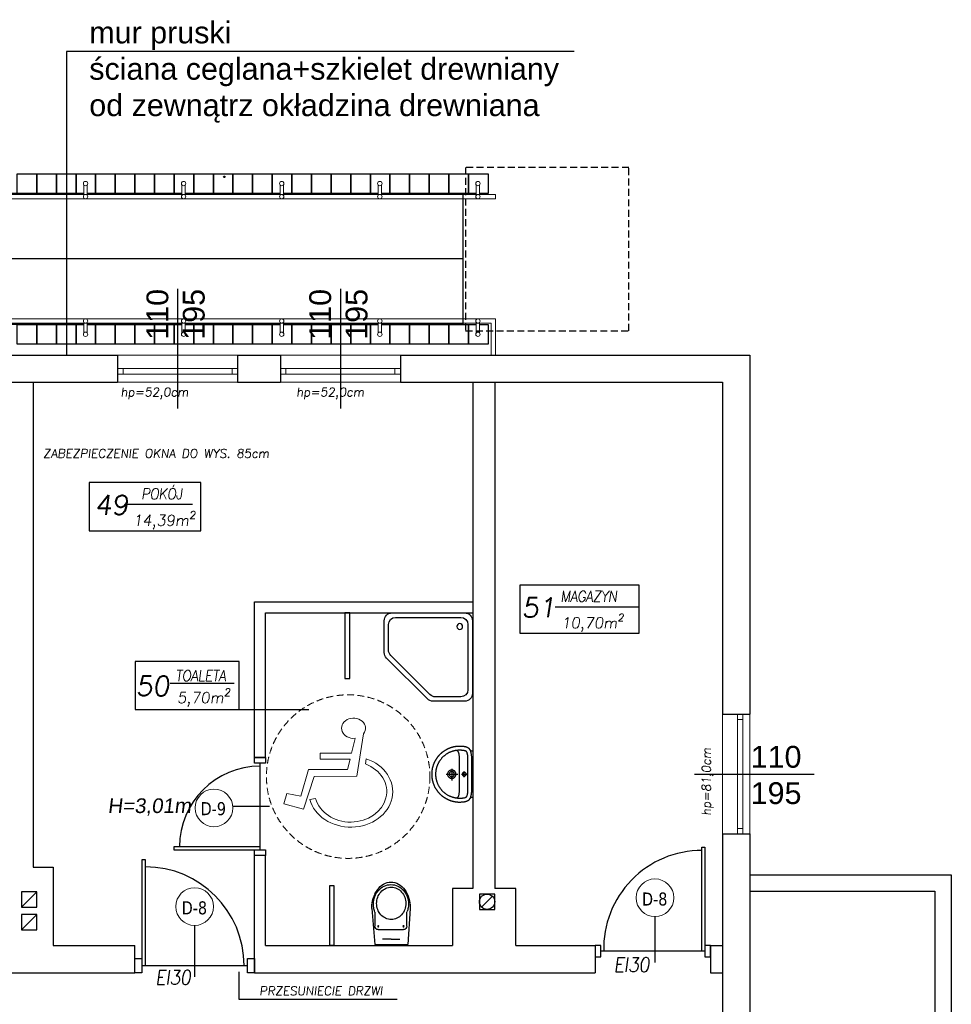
# Model space of a CAD drawing. Header units: millimetres. Extents: x -486876 to 553054, y -140324 to 834178.
# Tile 152 of 155: x -58830 to -50283, y 147856 to 156886. Entities that reach past the tile are written whole.
import ezdxf
from ezdxf.enums import TextEntityAlignment as Align

# ---------------------------------------------------------------- set-up
doc = ezdxf.new("R2010")
doc.units = ezdxf.units.MM
for name, pattern in [('DASH2', [0.75, 0.5, -0.25]), ('XREF$0$DASHED2', [9.525, 6.35, -3.175]), ('XREF$0$HIDDEN', [9.525, 6.35, -3.175])]:
    doc.linetypes.add(name, pattern=pattern)
for name, color, linetype, lineweight in [('_XREF', 252, 'DASH2', 13), ('XREF$0$A_2D Drafting - General_Pen_No__2', 8, 'Continuous', 13), ('XREF$0$A_Interior - Furniture _Pen_No__101', 8, 'Continuous', 13), ('XREF$0$AR-EL-PORĘCZE', 8, 'Continuous', 18), ('XREF$0$okna', 8, 'Continuous', 20), ('XREF$0$ściana nośna', 8, 'Continuous', 30)]:
    doc.layers.add(name, color=color, linetype=linetype, lineweight=lineweight)
for name, color, linetype in [('XREF$0$A-ARM', 8, 'Continuous'), ('XREF$0$A_Interior - Furniture', 8, 'Continuous'), ('XREF$0$DRZWI', 8, 'Continuous'), ('XREF$0$MEBLE_ŁAZIENKOWE_I_KUCHENNE', 8, 'Continuous'), ('XREF$0$OPIS', 8, 'Continuous'), ('XREF$0$Ppoż', 20, 'Continuous'), ('XREF$0$TABELKA', 8, 'Continuous'), ('XREF$0$WIDOK', 8, 'Continuous'), ('XREF$0$WYMIARY', 9, 'Continuous'), ('XREF$0$ŚCIANY', 8, 'Continuous')]:
    doc.layers.add(name, color=color, linetype=linetype)
doc.styles.add('XREF$0$APLUS', font='arial.ttf', dxfattribs={"width": 0.6})
doc.styles.add('XREF$0$ROMANS', font='romans.shx')
doc.styles.add('XREF$0$Standard', font='arial.ttf')
doc.styles.add('XREF$0$Verdana 0.8', font='verdana.ttf', dxfattribs={"width": 0.8})

# ---------------------------------------------------------------- blocks, each defined once
blk = doc.blocks.new('XREF$0$ubi012_r')
for p, q in [((-2.32, 33.16), (0, 0)), ((0.86, 16.83), (0.86, 29.35)), ((30.16, 29.17), (30.16, 16.83)), ((33.07, 33.16), (30.34, 0)), ((27.13, 13.79), (3.9, 13.79)), ((30.34, 0), (0, 0)), ((15.37, 5.06), (7.45, 5.06)), ((15.37, 5.06), (23.29, 5.06))]:
    blk.add_line(p, q)
for centre in [(3.9, 16.83), (27.13, 16.83)]:
    blk.add_circle(centre, 0.506)
for centre, radius, start, end in [((16.19, 42.02), 15.54, 105.94452, 133.25421), ((15.64, 39.74), 15.37, 102.49464, 126.4967), ((15.37, 44.42), 13.01, 74.61479, 105.38521), ((15.46, 40.39), 14.7, 77.63332, 102.36668), ((15.28, 39.74), 15.37, 53.5033, 77.50536), ((14.56, 42.02), 15.54, 46.74579, 74.05548), ((27.53, 33.76), 29.8, 154.37329, 172.01485), ((18.1, 37.5), 18.76, 148.86698, 169.86451), ((20.78, 37.1), 22.27, 133.17767, 154.62576), ((17.37, 37.98), 15.63, 148.86698, 169.86451), ((16.63, 38.41), 17.03, 126.52593, 148.9267), ((16.15, 38.74), 14.19, 126.52593, 148.9267), ((15.32, 39.85), 12.81, 102.49464, 126.4967), ((15.17, 40.39), 12.25, 77.63332, 102.36668), ((15.02, 39.85), 12.81, 53.5033, 77.50536), ((14.19, 38.74), 14.19, 31.0733, 53.47407), ((14.28, 38.41), 17.03, 31.0733, 53.47407), ((9.97, 37.1), 22.27, 25.37424, 46.82233), ((12.97, 37.98), 15.63, 10.13549, 31.13302), ((12.82, 37.5), 18.76, 10.13549, 31.13302), ((3.22, 33.76), 29.8, 7.98515, 25.62671), ((30.81, 33.16), 33.13, 171.78452, 180.10773), ((18.81, 37.34), 19.49, 169.76703, 190.23297), ((17.96, 37.85), 16.24, 169.76703, 190.23297), ((12.37, 37.85), 16.24, 0, 10.23297), ((12.37, 37.85), 16.24, 349.76703, 0.00002), ((12.1, 37.34), 19.49, 0, 10.23297), ((12.1, 37.34), 19.49, 349.76703, 0.00002), ((-0.06, 33.16), 33.13, 0, 8.21548), ((15.63, 36.6), 16.22, 189.63639, 202.72046), ((-1.67, 29.35), 2.53, 0, 22.72046), ((17.37, 37.72), 15.63, 190.13549, 211.13302), ((16.15, 36.96), 14.19, 211.0733, 233.47407), ((14.19, 36.96), 14.19, 306.52593, 328.9267), ((12.97, 37.72), 15.63, 328.86698, 349.86451), ((32.69, 29.17), 2.53, 163.15853, 180), ((-13.89, 43.27), 46.14, 343.15853, 348.2524), ((15.32, 35.85), 12.81, 233.5033, 257.50536), ((15.17, 35.31), 12.25, 257.63332, 282.36668), ((15.02, 35.85), 12.81, 282.49464, 306.4967), ((3.9, 16.83), 3.03, 180, 270), ((27.13, 16.83), 3.03, 270, 0)]:
    blk.add_arc(centre, radius, start, end)
blk = doc.blocks.new('XREF$0$KKP-KOLO2-B02X0201')
at = {"layer": 'XREF$0$A-ARM'}
for points in [[(-21.09, 0), (-21.12, -0.55), (-21.2, -1), (-21.34, -1.39), (-21.54, -1.76), (-21.81, -2.13), (-22.13, -2.54)], [(21.09, 0), (0, 0), (-21.09, 0)], [(22.13, -2.54), (21.81, -2.13), (21.54, -1.76), (21.34, -1.39), (21.2, -1), (21.12, -0.55), (21.09, 0)], [(25.29, -12.17), (25.29, -12.54), (25.28, -12.9), (25.27, -13.27), (25.25, -13.64), (25.22, -14), (25.19, -14.37), (25.16, -14.73), (25.12, -15.09), (25.08, -15.45), (25.03, -15.81), (24.97, -16.16), (24.91, -16.52), (24.85, -16.87), (24.78, -17.22), (24.71, -17.57), (24.63, -17.92), (24.55, -18.26), (24.46, -18.61), (24.37, -18.95), (24.27, -19.29), (24.17, -19.63), (24.06, -19.96), (23.95, -20.3), (23.83, -20.63), (23.71, -20.96), (23.59, -21.29), (23.46, -21.61), (23.33, -21.94), (23.19, -22.26), (23.05, -22.58), (22.9, -22.89), (22.75, -23.21), (22.6, -23.52), (22.44, -23.83), (22.27, -24.14), (22.11, -24.44), (21.94, -24.74), (21.76, -25.04), (21.58, -25.34), (21.4, -25.63), (21.21, -25.92), (21.02, -26.21), (20.83, -26.5), (20.63, -26.78), (20.43, -27.06), (20.22, -27.34), (20.01, -27.62), (19.8, -27.89), (19.58, -28.16), (19.36, -28.42), (19.14, -28.68), (18.91, -28.94), (18.68, -29.2), (18.45, -29.45), (18.21, -29.7), (17.97, -29.95), (17.73, -30.2), (17.48, -30.44), (17.23, -30.67), (16.98, -30.91), (16.72, -31.14), (16.46, -31.36), (16.2, -31.59), (15.93, -31.81), (15.66, -32.02), (15.39, -32.24), (15.12, -32.45), (14.84, -32.65), (14.56, -32.85), (14.28, -33.05), (13.99, -33.25), (13.7, -33.44), (13.41, -33.62), (13.12, -33.81), (12.82, -33.98), (12.52, -34.16), (12.22, -34.33), (11.91, -34.5), (11.61, -34.66), (11.3, -34.82), (10.98, -34.97), (10.67, -35.12), (10.35, -35.27), (10.03, -35.41), (9.71, -35.55), (9.39, -35.68), (9.06, -35.81), (8.74, -35.94), (8.41, -36.06), (8.07, -36.17), (7.74, -36.28), (7.4, -36.39), (7.06, -36.49), (6.72, -36.59), (6.38, -36.68), (6.04, -36.77), (5.69, -36.85), (5.35, -36.93), (5, -37), (4.65, -37.07), (4.29, -37.14), (3.94, -37.2), (3.58, -37.25), (3.23, -37.3), (2.87, -37.34), (2.51, -37.38), (2.14, -37.42), (1.78, -37.45), (1.42, -37.47), (1.05, -37.49), (0.68, -37.5), (0.31, -37.51), (-0.06, -37.51), (-0.06, -37.51), (-0.43, -37.51), (-0.8, -37.5), (-1.16, -37.49), (-1.53, -37.47), (-1.89, -37.45), (-2.26, -37.42), (-2.62, -37.38), (-2.98, -37.34), (-3.34, -37.3), (-3.7, -37.25), (-4.05, -37.2), (-4.41, -37.14), (-4.76, -37.07), (-5.11, -37), (-5.46, -36.93), (-5.81, -36.85), (-6.15, -36.77), (-6.5, -36.68), (-6.84, -36.59), (-7.18, -36.49), (-7.52, -36.39), (-7.85, -36.28), (-8.19, -36.17), (-8.52, -36.06), (-8.85, -35.94), (-9.18, -35.81), (-9.5, -35.68), (-9.83, -35.55), (-10.15, -35.41), (-10.47, -35.27), (-10.78, -35.12), (-11.1, -34.97), (-11.41, -34.82), (-11.72, -34.66), (-12.03, -34.5), (-12.33, -34.33), (-12.63, -34.16), (-12.93, -33.98), (-13.23, -33.81), (-13.52, -33.62), (-13.81, -33.44), (-14.1, -33.25), (-14.39, -33.05), (-14.67, -32.85), (-14.95, -32.65), (-15.23, -32.45), (-15.51, -32.24), (-15.78, -32.02), (-16.05, -31.81), (-16.31, -31.59), (-16.58, -31.36), (-16.84, -31.14), (-17.09, -30.91), (-17.35, -30.67), (-17.6, -30.44), (-17.84, -30.2), (-18.09, -29.95), (-18.33, -29.7), (-18.56, -29.45), (-18.8, -29.2), (-19.03, -28.94), (-19.25, -28.68), (-19.48, -28.42), (-19.7, -28.16), (-19.91, -27.89), (-20.13, -27.62), (-20.34, -27.34), (-20.54, -27.06), (-20.74, -26.78), (-20.94, -26.5), (-21.14, -26.21), (-21.33, -25.92), (-21.51, -25.63), (-21.7, -25.34), (-21.88, -25.04), (-22.05, -24.74), (-22.22, -24.44), (-22.39, -24.14), (-22.55, -23.83), (-22.71, -23.52), (-22.86, -23.21), (-23.01, -22.89), (-23.16, -22.58), (-23.3, -22.26), (-23.44, -21.94), (-23.57, -21.61), (-23.7, -21.29), (-23.83, -20.96), (-23.95, -20.63), (-24.06, -20.3), (-24.17, -19.96), (-24.28, -19.63), (-24.38, -19.29), (-24.48, -18.95), (-24.57, -18.61), (-24.66, -18.26), (-24.74, -17.92), (-24.82, -17.57), (-24.9, -17.22), (-24.96, -16.87), (-25.03, -16.52), (-25.09, -16.16), (-25.14, -15.81), (-25.19, -15.45), (-25.23, -15.09), (-25.27, -14.73), (-25.31, -14.37), (-25.34, -14), (-25.36, -13.64), (-25.38, -13.27), (-25.39, -12.9), (-25.4, -12.54), (-25.4, -12.17), (-25.4, -12.17), (-25.4, -11.8), (-25.38, -11.35), (-25.36, -10.84), (-25.33, -10.31), (-25.3, -9.77), (-25.27, -9.28), (-25.23, -8.85), (-25.19, -8.52), (-25.13, -8.07), (-25.06, -7.64), (-24.99, -7.22), (-24.91, -6.82), (-24.82, -6.44), (-24.73, -6.07), (-24.62, -5.72), (-24.51, -5.38), (-24.38, -5.06), (-24.24, -4.76), (-24.09, -4.47), (-23.93, -4.19), (-23.75, -3.93), (-23.55, -3.68), (-23.34, -3.44), (-23.11, -3.22), (-22.87, -3.01), (-22.6, -2.81), (-22.31, -2.63), (-22, -2.45), (-21.67, -2.29), (-21.32, -2.14), (-20.94, -1.99), (-20.54, -1.86), (-20.11, -1.74), (-19.66, -1.63), (-19.17, -1.53), (-19.17, -1.53), (-18.8, -1.45), (-18.41, -1.38), (-18.01, -1.32), (-17.59, -1.25), (-17.17, -1.2), (-16.73, -1.15), (-16.28, -1.1), (-15.82, -1.06), (-15.35, -1.04), (-14.87, -1.02), (-14.38, -1.01), (-0.06, -1.01), (14.27, -1.01), (14.76, -1.02), (15.23, -1.04), (15.7, -1.06), (16.16, -1.1), (16.61, -1.15), (17.05, -1.2), (17.48, -1.25), (17.9, -1.32), (18.3, -1.38), (18.69, -1.45), (19.06, -1.53), (19.54, -1.63), (20, -1.74), (20.43, -1.86), (20.83, -1.99), (21.21, -2.14), (21.56, -2.29), (21.89, -2.45), (22.2, -2.63), (22.48, -2.81), (22.75, -3.01), (23, -3.22), (23.23, -3.44), (23.44, -3.68), (23.63, -3.93), (23.81, -4.19), (23.98, -4.47), (24.13, -4.76), (24.27, -5.06), (24.39, -5.38), (24.51, -5.72), (24.61, -6.07), (24.71, -6.44), (24.79, -6.82), (24.88, -7.22), (24.95, -7.64), (25.02, -8.07), (25.08, -8.52), (25.12, -8.85), (25.15, -9.28), (25.19, -9.77), (25.22, -10.31), (25.24, -10.84), (25.27, -11.35), (25.28, -11.8), (25.29, -12.17)], [(-0.05, -33.94), (-0.61, -33.93), (-1.16, -33.92), (-1.72, -33.89), (-2.28, -33.85), (-2.7, -33.79), (-3.12, -33.73), (-3.53, -33.66), (-3.94, -33.59), (-4.34, -33.51), (-4.74, -33.42), (-5.14, -33.33), (-5.53, -33.23), (-5.93, -33.13), (-6.33, -33.02), (-6.73, -32.9), (-7.13, -32.77), (-7.53, -32.64), (-7.96, -32.47), (-8.38, -32.29), (-8.79, -32.11), (-9.2, -31.92), (-9.61, -31.73), (-10.02, -31.53), (-10.42, -31.33), (-10.8, -31.11), (-11.16, -30.89), (-11.52, -30.66), (-11.87, -30.43), (-12.22, -30.2), (-12.56, -29.97), (-12.89, -29.72), (-13.22, -29.48), (-13.55, -29.23), (-13.87, -28.97), (-14.19, -28.7), (-14.51, -28.43), (-14.82, -28.15), (-15.14, -27.86), (-15.45, -27.56), (-15.76, -27.24), (-16.06, -26.91), (-16.35, -26.58), (-16.63, -26.25), (-16.91, -25.92), (-17.17, -25.58), (-17.44, -25.24), (-17.7, -24.9), (-17.95, -24.55), (-18.2, -24.19), (-18.45, -23.82), (-18.69, -23.45), (-19.7, -21.59), (-19.87, -21.21), (-20.04, -20.83), (-20.19, -20.44), (-20.34, -20.06), (-20.49, -19.67), (-20.62, -19.28), (-20.75, -18.9), (-20.88, -18.51), (-20.99, -18.12), (-21.1, -17.73), (-21.2, -17.34), (-21.3, -16.94), (-21.38, -16.55), (-21.46, -16.15), (-21.54, -15.75), (-21.6, -15.36), (-21.66, -14.95), (-21.71, -14.55), (-21.75, -14.15), (-21.78, -13.74), (-21.81, -13.33), (-21.83, -12.92), (-21.84, -12.51), (-21.84, -12.09), (-21.84, -11.68), (-21.82, -11.26), (-21.81, -10.84), (-21.78, -10.42), (-21.76, -10), (-21.73, -9.57), (-21.69, -9.16), (-21.64, -8.74), (-21.58, -8.32), (-21.51, -7.91), (-21.43, -7.49), (-21.32, -7.09), (-21.2, -6.68), (-21.06, -6.4), (-20.88, -6.14), (-20.65, -5.9), (-20.38, -5.69), (-20.07, -5.5), (-19.73, -5.34), (-19.37, -5.2), (-18.99, -5.07), (-18.59, -4.96), (-18.17, -4.87), (-17.75, -4.8), (-17.33, -4.73), (-16.9, -4.68), (-16.49, -4.64), (-16.08, -4.61), (-15.69, -4.59), (-15.32, -4.58), (-14.98, -4.57), (-14.66, -4.56), (-14.38, -4.56), (-0.05, -4.56), (14.27, -4.56), (14.55, -4.56), (14.87, -4.57), (15.21, -4.58), (15.58, -4.59), (15.97, -4.61), (16.38, -4.64), (16.8, -4.68), (17.22, -4.73), (17.64, -4.8), (18.07, -4.87), (18.48, -4.96), (18.88, -5.07), (19.26, -5.2), (19.63, -5.34), (19.96, -5.5), (20.27, -5.69), (20.54, -5.9), (20.77, -6.14), (20.96, -6.4), (21.09, -6.68), (21.22, -7.09), (21.32, -7.49), (21.41, -7.91), (21.48, -8.32), (21.54, -8.74), (21.58, -9.16), (21.62, -9.57), (21.65, -10), (21.68, -10.42), (21.7, -10.84), (21.72, -11.26), (21.73, -11.68), (21.74, -12.09), (21.73, -12.51), (21.72, -12.92), (21.7, -13.33), (21.68, -13.74), (21.64, -14.15), (21.6, -14.55), (21.55, -14.95), (21.49, -15.36), (21.43, -15.75), (21.36, -16.15), (21.28, -16.55), (21.19, -16.94), (21.1, -17.34), (20.99, -17.73), (20.89, -18.12), (20.77, -18.51), (20.65, -18.9), (20.52, -19.28), (20.38, -19.67), (20.24, -20.06), (20.09, -20.44), (19.93, -20.83), (19.76, -21.21), (19.59, -21.59), (19.59, -21.59), (18.58, -23.45), (18.34, -23.82), (18.09, -24.19), (17.84, -24.55), (17.59, -24.9), (17.33, -25.24), (17.07, -25.58), (16.8, -25.92), (16.52, -26.25), (16.24, -26.58), (15.95, -26.91), (15.65, -27.24), (15.35, -27.56), (15.03, -27.86), (14.72, -28.15), (14.4, -28.43), (14.08, -28.7), (13.76, -28.97), (13.44, -29.23), (13.11, -29.48), (12.78, -29.72), (12.45, -29.97), (12.11, -30.2), (11.76, -30.43), (11.41, -30.66), (11.06, -30.89), (10.69, -31.11), (10.32, -31.33), (9.91, -31.53), (9.5, -31.73), (9.09, -31.92), (8.68, -32.11), (8.27, -32.29), (7.85, -32.47), (7.43, -32.64), (7.43, -32.64), (7.02, -32.77), (6.62, -32.9), (6.22, -33.02), (5.82, -33.13), (5.43, -33.23), (5.03, -33.33), (4.63, -33.42), (4.23, -33.51), (3.83, -33.59), (3.42, -33.66), (3.01, -33.73), (2.6, -33.79), (2.17, -33.85), (1.61, -33.89), (1.06, -33.92), (0.5, -33.93), (-0.05, -33.94)], [(-2.61, -7.95), (2.52, -7.95)], [(-0.04, -6.08), (0.43, -6.14), (0.85, -6.32), (1.21, -6.6), (1.49, -6.96), (1.67, -7.38), (1.73, -7.86), (1.67, -8.33), (1.49, -8.75), (1.21, -9.11), (0.85, -9.39), (0.43, -9.57), (-0.04, -9.63), (-0.51, -9.57), (-0.94, -9.39), (-1.3, -9.11), (-1.58, -8.75), (-1.75, -8.33), (-1.82, -7.86), (-1.75, -7.38), (-1.58, -6.96), (-1.3, -6.6), (-0.94, -6.32), (-0.51, -6.14), (-0.04, -6.08)], [(-0.05, -10.45), (-0.05, -5.48)], [(-21.62, -15.21), (-21.58, -14.99), (-21.53, -14.78), (-21.48, -14.58), (-21.41, -14.39), (-21.33, -14.21), (-21.24, -14.04), (-21.14, -13.87), (-21.02, -13.72), (-20.88, -13.57), (-20.72, -13.43), (-20.55, -13.3), (-20.35, -13.18), (-20.14, -13.06), (-19.9, -12.95), (-19.63, -12.85), (-19.34, -12.76), (-19.02, -12.67), (-18.67, -12.6), (-18.29, -12.53), (-17.88, -12.46), (-17.43, -12.4), (-16.96, -12.35), (-16.44, -12.31), (-15.89, -12.27), (-15.3, -12.24), (-14.67, -12.21), (-14, -12.19), (-13.28, -12.18), (-12.52, -12.17), (-11.72, -12.17)], [(-11.72, -12.17), (-0.06, -12.17), (11.6, -12.17)], [(-0.06, -15.43), (0.33, -15.45), (0.71, -15.51), (1.07, -15.6), (1.42, -15.73), (1.75, -15.89), (2.06, -16.08), (2.36, -16.3), (2.63, -16.55), (2.87, -16.82), (3.09, -17.11), (3.28, -17.43), (3.44, -17.76), (3.57, -18.11), (3.66, -18.47), (3.72, -18.85), (3.74, -19.24), (3.72, -19.62), (3.66, -20), (3.57, -20.36), (3.44, -20.71), (3.28, -21.05), (3.09, -21.36), (2.87, -21.65), (2.63, -21.92), (2.36, -22.17), (2.06, -22.39), (1.75, -22.58), (1.42, -22.74), (1.07, -22.87), (0.71, -22.96), (0.33, -23.02), (-0.06, -23.04), (-0.45, -23.02), (-0.82, -22.96), (-1.19, -22.87), (-1.54, -22.74), (-1.87, -22.58), (-2.18, -22.39), (-2.48, -22.17), (-2.75, -21.92), (-2.99, -21.65), (-3.21, -21.36), (-3.4, -21.05), (-3.56, -20.71), (-3.69, -20.36), (-3.78, -20), (-3.84, -19.62), (-3.86, -19.24), (-3.84, -18.85), (-3.78, -18.47), (-3.69, -18.11), (-3.56, -17.76), (-3.4, -17.43), (-3.21, -17.11), (-2.99, -16.82), (-2.75, -16.55), (-2.48, -16.3), (-2.18, -16.08), (-1.87, -15.89), (-1.54, -15.73), (-1.19, -15.6), (-0.82, -15.51), (-0.45, -15.45), (-0.06, -15.43)], [(-0.06, -16.9), (0.36, -16.94), (0.75, -17.05), (1.12, -17.22), (1.44, -17.45), (1.72, -17.73), (1.95, -18.06), (2.13, -18.42), (2.23, -18.82), (2.27, -19.24), (2.23, -19.65), (2.13, -20.05), (1.95, -20.41), (1.72, -20.74), (1.44, -21.02), (1.12, -21.25), (0.75, -21.42), (0.36, -21.53), (-0.06, -21.57), (-0.48, -21.53), (-0.87, -21.42), (-1.23, -21.25), (-1.56, -21.02), (-1.84, -20.74), (-2.07, -20.41), (-2.24, -20.05), (-2.35, -19.65), (-2.39, -19.24), (-2.35, -18.82), (-2.24, -18.42), (-2.07, -18.06), (-1.84, -17.73), (-1.56, -17.45), (-1.23, -17.22), (-0.87, -17.05), (-0.48, -16.94), (-0.06, -16.9)], [(-0.06, -24.21), (-0.06, -13.57)], [(11.6, -12.17), (12.41, -12.17), (13.17, -12.18), (13.88, -12.19), (14.55, -12.21), (15.18, -12.24), (15.78, -12.27), (16.33, -12.31), (16.84, -12.35), (17.32, -12.4), (17.77, -12.46), (18.18, -12.53), (18.56, -12.6), (18.9, -12.67), (19.22, -12.76), (19.52, -12.85), (19.78, -12.95), (20.02, -13.06), (20.24, -13.18), (20.44, -13.3), (20.61, -13.43), (20.76, -13.57), (20.9, -13.72), (21.02, -13.87), (21.13, -14.04), (21.22, -14.21), (21.3, -14.39), (21.36, -14.58), (21.42, -14.78), (21.47, -14.99), (21.51, -15.21)], [(4.89, -19.26), (-5.94, -19.26)]]:
    blk.add_lwpolyline(points, dxfattribs=at)
blk = doc.blocks.new('XREF$0$natrysk_03')
for p, q in [((0, 0), (0, -65.93)), ((73.06, 7.13), (7.13, 7.13)), ((69.87, 3.06), (10.53, 3.06)), ((80.19, -28.83), (80.19, 0)), ((4.11, -3.35), (4.11, -62.7)), ((41, -70.97), (78.1, -33.87)), ((7.13, -73.06), (35.96, -73.06))]:
    blk.add_line(p, q)
blk.add_lwpolyline([(10.53, -69.11), (33.61, -69.11, 0.198912), (38.65, -67.02), (74.2, -31.48, 0.198912), (76.28, -26.44), (76.28, -3.35)], format="xyb")
blk.add_circle((11.57, -5.27), 2.64)
for centre, radius, start, end in [((7.13, 0), 7.13, 90, 180), ((10.53, -3.35), 6.42, 90, 180), ((69.87, -3.35), 6.42, 0, 90), ((73.06, 0), 7.13, 0, 90), ((73.06, -28.83), 7.13, 315, 0), ((7.13, -65.93), 7.13, 180, 270), ((10.53, -62.7), 6.42, 180, 270), ((35.96, -65.93), 7.13, 270, 315)]:
    blk.add_arc(centre, radius, start, end)
blk = doc.blocks.new('XREF$0$Sign Handicap 12')
at = {"layer": 'XREF$0$A_Interior - Furniture _Pen_No__101'}
for p, q in [((-170.2, 489.2), (-108.5, 100.1)), ((-60.2, 311.3), (-92.8, 446.1)), ((228.3, 310.3), (-60.2, 311.3)), ((228, 257), (228.3, 310.3)), ((-194.9, 260.6), (-187.3, 212.9)), ((-24.3, 162.7), (-47.3, 257.9)), ((-47.3, 257.9), (228, 257)), ((-108.5, 100.1), (283.2, 98.7)), ((334.8, 161.5), (-24.3, 162.7)), ((283.2, 98.7), (379.7, -200.5)), ((406, -83), (334.8, 161.5)), ((534.2, -59.4), (406, -83)), ((561.7, -153.9), (534.2, -59.4)), ((322.3, -113.6), (268.7, -103.4)), ((379.7, -200.5), (561.7, -153.9))]:
    blk.add_line(p, q, dxfattribs=at)
for centre, major_axis, start_param, end_param in [((-78.4, 540.4), (110, 0), 4.583801, 10.008202), ((-53.2, -41.7), (385.1, 0), 1.947533, 6.059917), ((-53.2, -41.7), (330.1, 0), 1.989195, 6.059917)]:
    blk.add_ellipse(centre, major_axis=major_axis, ratio=0.844132, start_param=start_param, end_param=end_param, dxfattribs=at)
blk = doc.blocks.new('XREF')
blk.add_line((5357.53, 17944.69), (5357.53, 17947.34))
at = {"layer": 'XREF$0$A_2D Drafting - General_Pen_No__2', "linetype": 'XREF$0$DASHED2'}
blk.add_circle((5438.23, 17935.05), 75, dxfattribs=at)
at = {"layer": 'XREF$0$AR-EL-PORĘCZE', "lineweight": -2}
for p, q in [((5195.76, 18468.18), (5195.76, 18477.67)), ((5198.76, 18468.18), (5198.76, 18477.67)), ((5285.76, 18468.18), (5285.76, 18477.67)), ((5288.76, 18468.18), (5288.76, 18477.67)), ((5375.76, 18468.18), (5375.76, 18477.67)), ((5378.76, 18468.18), (5378.76, 18477.67)), ((5465.76, 18468.18), (5465.76, 18477.67)), ((5468.76, 18468.18), (5468.76, 18477.67)), ((5555.76, 18468.18), (5555.76, 18477.67)), ((5558.76, 18468.18), (5558.76, 18477.67)), ((5573.26, 18468.85), (3944.33, 18468.85)), ((5573.26, 18468.85), (5573.26, 18464.85)), ((5573.26, 18464.85), (3941.33, 18464.85)), ((5573.26, 18354.85), (3917.54, 18354.85)), ((5569.26, 18350.85), (3921.54, 18350.85)), ((5195.76, 18351.53), (5195.76, 18342.04)), ((5198.76, 18351.53), (5198.76, 18342.04)), ((5285.76, 18351.53), (5285.76, 18342.04)), ((5288.76, 18351.53), (5288.76, 18342.04)), ((5375.76, 18351.53), (5375.76, 18342.04)), ((5378.76, 18351.53), (5378.76, 18342.04)), ((5465.76, 18351.53), (5465.76, 18342.04)), ((5468.76, 18351.53), (5468.76, 18342.04)), ((5555.76, 18351.53), (5555.76, 18342.04)), ((5558.76, 18351.53), (5558.76, 18342.04)), ((5569.26, 18350.85), (5569.26, 18321.72)), ((5573.26, 18354.85), (5573.26, 18321.72))]:
    blk.add_line(p, q, dxfattribs=at)
for centre in [(5197.26, 18478.99), (5287.26, 18478.99), (5377.26, 18478.99), (5467.26, 18478.99), (5557.26, 18478.99), (5197.26, 18466.85), (5287.26, 18466.85), (5377.26, 18466.85), (5467.26, 18466.85), (5557.26, 18466.85), (5197.26, 18352.85), (5287.26, 18352.85), (5377.26, 18352.85), (5467.26, 18352.85), (5557.26, 18352.85), (5197.26, 18340.72), (5287.26, 18340.72), (5377.26, 18340.72), (5467.26, 18340.72), (5557.26, 18340.72)]:
    blk.add_circle(centre, 2, dxfattribs=at)
at = {"layer": 'XREF$0$DRZWI'}
for p, q in [((5357.53, 17870.57), (5357.53, 17947.34)), ((5672.7, 17774.9), (5670.05, 17774.9)), ((5762.81, 17774.9), (5672.7, 17774.9)), ((5252.15, 17761.66), (5345.98, 17761.66)), ((5342.74, 17761.66), (5345.98, 17761.66))]:
    blk.add_line(p, q, dxfattribs=at)
at = {"layer": 'XREF$0$DRZWI', "ltscale": 0.8}
for p, q in [((5365.96, 17907.63), (5332.36, 17907.63)), ((5719.75, 17764.55), (5719.75, 17806.67)), ((5297.45, 17751.35), (5297.45, 17798.58))]:
    blk.add_line(p, q, dxfattribs=at)
for points in [[(5352.23, 17947.34), (5352.23, 17952.63), (5362.23, 17952.63), (5362.23, 17947.34)], [(5670.05, 17780.19), (5664.75, 17780.19), (5664.75, 17769.6), (5670.05, 17769.6)], [(5345.76, 17768.13), (5352.23, 17768.13), (5352.23, 17755.19), (5345.76, 17755.19)]]:
    blk.add_lwpolyline(points, close=True, dxfattribs=at)
at = {"layer": 'XREF$0$DRZWI'}
for points in [[(5357.53, 17867.92), (5357.53, 17870.57), (5278.15, 17870.57), (5278.15, 17867.92), (5352.23, 17867.92), (5362.23, 17867.92), (5362.23, 17862.63), (5352.23, 17862.63), (5352.23, 17867.92)], [(5765.46, 17774.9), (5762.81, 17774.9), (5762.81, 17870.27), (5765.46, 17870.27), (5765.46, 17780.19), (5765.46, 17769.6), (5770.75, 17769.6), (5770.75, 17780.19), (5765.46, 17780.19)], [(5248.92, 17761.66), (5252.15, 17761.66), (5252.15, 17858.67), (5248.92, 17858.67), (5248.92, 17768.13), (5248.92, 17755.19), (5242.45, 17755.19), (5242.45, 17768.13), (5248.92, 17768.13)]]:
    blk.add_lwpolyline(points, dxfattribs=at)
for centre, radius, start, end in [((5357.53, 17870.57), 74.12, 90, 180), ((5762.43, 17777.5), 89.77, 89.75413, 181.66314), ((5252.15, 17761.66), 90.59, 0, 90)]:
    blk.add_arc(centre, radius, start, end, dxfattribs=at)
at = {"layer": 'XREF$0$okna'}
for p, q in [((5336.75, 18321.72), (5226.75, 18321.72)), ((5486.11, 18321.72), (5376.11, 18321.72)), ((5226.75, 18309.22), (5331.75, 18309.22)), ((5376.11, 18309.22), (5481.11, 18309.22)), ((5331.75, 18304.22), (5226.75, 18304.22)), ((5226.75, 18296.72), (5336.75, 18296.72)), ((5481.11, 18304.22), (5376.11, 18304.22)), ((5376.11, 18296.72), (5486.11, 18296.72)), ((5781.69, 17882.41), (5781.69, 17992.41)), ((5800.28, 17887.41), (5800.28, 17989.91)), ((5806.69, 17882.41), (5806.69, 17992.41)), ((5795.28, 17887.41), (5795.28, 17987.41))]:
    blk.add_line(p, q, dxfattribs=at)
for points in [[(5226.75, 18309.22), (5231.75, 18309.22), (5231.75, 18304.22), (5226.75, 18304.22)], [(5331.75, 18309.22), (5336.75, 18309.22), (5336.75, 18304.22), (5331.75, 18304.22)], [(5376.11, 18309.22), (5381.11, 18309.22), (5381.11, 18304.22), (5376.11, 18304.22)], [(5481.11, 18309.22), (5486.11, 18309.22), (5486.11, 18304.22), (5481.11, 18304.22)], [(5800.28, 17987.41), (5795.28, 17987.41), (5795.28, 17992.41), (5800.28, 17992.41)], [(5800.28, 17882.41), (5795.28, 17882.41), (5795.28, 17887.41), (5800.28, 17887.41)]]:
    blk.add_lwpolyline(points, close=True, dxfattribs=at)
for centre in [(5315.12, 17906.33), (5719.69, 17823.95), (5297.38, 17815.86)]:
    blk.add_circle(centre, 17.28, dxfattribs=at)
at = {"layer": 'XREF$0$OPIS'}
for p, q in [((5281.75, 18382.43), (5281.75, 18272.54)), ((5431.11, 18382.43), (5431.11, 18272.54)), ((5235.1, 18184.77), (5295.36, 18184.77)), ((5627.99, 18090.77), (5705.23, 18090.77)), ((5274.88, 18020.73), (5333.76, 18020.73)), ((5755.98, 17937.41), (5865.87, 17937.41))]:
    blk.add_line(p, q, dxfattribs=at)
for points in [[(5303.12, 18204.69), (5200.51, 18204.69), (5200.51, 18160.53), (5303.12, 18160.53)], [(5705.23, 18110.69), (5595.77, 18110.69), (5595.77, 18066.53), (5705.23, 18066.53)], [(5338.19, 18040.64), (5242.66, 18040.64), (5242.66, 17996.48), (5338.19, 17996.48)]]:
    blk.add_lwpolyline(points, close=True, dxfattribs=at)
blk.add_circle((5324.59, 18485.13), 0.758, dxfattribs=at)
at = {"layer": 'XREF$0$WIDOK'}
for p, q in [((5195.76, 18469.86), (5108.76, 18469.86)), ((5285.76, 18469.86), (5198.76, 18469.86)), ((5375.76, 18469.86), (5288.76, 18469.86)), ((5465.76, 18469.86), (5378.76, 18469.86)), ((5543.26, 18469.86), (5468.76, 18469.86)), ((5543.26, 18469.86), (5543.26, 18349.72)), ((5195.76, 18349.72), (5108.76, 18349.72)), ((5285.76, 18349.72), (5198.76, 18349.72)), ((5375.76, 18349.72), (5288.76, 18349.72)), ((5465.76, 18349.72), (5378.76, 18349.72)), ((5543.26, 18349.72), (5468.76, 18349.72)), ((5806.69, 17844.89), (5991.53, 17844.89)), ((5991.53, 17844.89), (5991.53, 17421.76)), ((5806.69, 17829.89), (5976.53, 17829.89)), ((5976.53, 17829.89), (5976.53, 17573.49))]:
    blk.add_line(p, q, dxfattribs=at)
at = {"layer": 'XREF$0$WIDOK', "color": 8}
blk.add_line((5543.26, 18409.8), (3946.56, 18409.8), dxfattribs=at)
at = {"layer": 'XREF$0$WIDOK'}
for points in [[(5152.56, 18469.86), (5134.56, 18469.86), (5134.56, 18487.86), (5152.56, 18487.86)], [(5170.56, 18469.86), (5152.56, 18469.86), (5152.56, 18487.86), (5170.56, 18487.86)], [(5188.56, 18469.86), (5170.56, 18469.86), (5170.56, 18487.86), (5188.56, 18487.86)], [(5224.56, 18469.86), (5206.56, 18469.86), (5206.56, 18487.86), (5224.56, 18487.86)], [(5242.56, 18469.86), (5224.56, 18469.86), (5224.56, 18487.86), (5242.56, 18487.86)], [(5260.56, 18469.86), (5242.56, 18469.86), (5242.56, 18487.86), (5260.56, 18487.86)], [(5278.56, 18469.86), (5260.56, 18469.86), (5260.56, 18487.86), (5278.56, 18487.86)], [(5314.56, 18469.86), (5296.56, 18469.86), (5296.56, 18487.86), (5314.56, 18487.86)], [(5332.56, 18469.86), (5314.56, 18469.86), (5314.56, 18487.86), (5332.56, 18487.86)], [(5350.56, 18469.86), (5332.56, 18469.86), (5332.56, 18487.86), (5350.56, 18487.86)], [(5368.56, 18469.86), (5350.56, 18469.86), (5350.56, 18487.86), (5368.56, 18487.86)], [(5404.56, 18469.86), (5386.56, 18469.86), (5386.56, 18487.86), (5404.56, 18487.86)], [(5422.56, 18469.86), (5404.56, 18469.86), (5404.56, 18487.86), (5422.56, 18487.86)], [(5440.56, 18469.86), (5422.56, 18469.86), (5422.56, 18487.86), (5440.56, 18487.86)], [(5458.56, 18469.86), (5440.56, 18469.86), (5440.56, 18487.86), (5458.56, 18487.86)], [(5494.56, 18469.86), (5476.56, 18469.86), (5476.56, 18487.86), (5494.56, 18487.86)], [(5512.56, 18469.86), (5494.56, 18469.86), (5494.56, 18487.86), (5512.56, 18487.86)], [(5530.56, 18469.86), (5512.56, 18469.86), (5512.56, 18487.86), (5530.56, 18487.86)], [(5548.56, 18469.86), (5530.56, 18469.86), (5530.56, 18487.86), (5548.56, 18487.86)], [(5152.56, 18331.72), (5134.56, 18331.72), (5134.56, 18349.72), (5152.56, 18349.72)], [(5170.56, 18331.72), (5152.56, 18331.72), (5152.56, 18349.72), (5170.56, 18349.72)], [(5188.56, 18331.72), (5170.56, 18331.72), (5170.56, 18349.72), (5188.56, 18349.72)], [(5224.56, 18331.72), (5206.56, 18331.72), (5206.56, 18349.72), (5224.56, 18349.72)], [(5242.56, 18331.72), (5224.56, 18331.72), (5224.56, 18349.72), (5242.56, 18349.72)], [(5260.56, 18331.72), (5242.56, 18331.72), (5242.56, 18349.72), (5260.56, 18349.72)], [(5278.56, 18331.72), (5260.56, 18331.72), (5260.56, 18349.72), (5278.56, 18349.72)], [(5314.56, 18331.72), (5296.56, 18331.72), (5296.56, 18349.72), (5314.56, 18349.72)], [(5332.56, 18331.72), (5314.56, 18331.72), (5314.56, 18349.72), (5332.56, 18349.72)], [(5350.56, 18331.72), (5332.56, 18331.72), (5332.56, 18349.72), (5350.56, 18349.72)], [(5368.56, 18331.72), (5350.56, 18331.72), (5350.56, 18349.72), (5368.56, 18349.72)], [(5404.56, 18331.72), (5386.56, 18331.72), (5386.56, 18349.72), (5404.56, 18349.72)], [(5422.56, 18331.72), (5404.56, 18331.72), (5404.56, 18349.72), (5422.56, 18349.72)], [(5440.56, 18331.72), (5422.56, 18331.72), (5422.56, 18349.72), (5440.56, 18349.72)], [(5458.56, 18331.72), (5440.56, 18331.72), (5440.56, 18349.72), (5458.56, 18349.72)], [(5494.56, 18331.72), (5476.56, 18331.72), (5476.56, 18349.72), (5494.56, 18349.72)], [(5512.56, 18331.72), (5494.56, 18331.72), (5494.56, 18349.72), (5512.56, 18349.72)], [(5530.56, 18331.72), (5512.56, 18331.72), (5512.56, 18349.72), (5530.56, 18349.72)], [(5548.56, 18331.72), (5530.56, 18331.72), (5530.56, 18349.72), (5548.56, 18349.72)]]:
    blk.add_lwpolyline(points, close=True, dxfattribs=at)
for points in [[(5195.76, 18469.86), (5188.56, 18469.86), (5188.56, 18487.86), (5206.56, 18487.86), (5206.56, 18469.86), (5198.76, 18469.86)], [(5285.76, 18469.86), (5278.56, 18469.86), (5278.56, 18487.86), (5296.56, 18487.86), (5296.56, 18469.86), (5288.76, 18469.86)], [(5375.76, 18469.86), (5368.56, 18469.86), (5368.56, 18487.86), (5386.56, 18487.86), (5386.56, 18469.86), (5378.76, 18469.86)], [(5465.76, 18469.86), (5458.56, 18469.86), (5458.56, 18487.86), (5476.56, 18487.86), (5476.56, 18469.86), (5468.76, 18469.86)], [(5555.76, 18469.86), (5548.56, 18469.86), (5548.56, 18487.86), (5566.56, 18487.86), (5566.56, 18469.86), (5558.76, 18469.86)], [(5198.76, 18349.72), (5206.56, 18349.72), (5206.56, 18331.72), (5188.56, 18331.72), (5188.56, 18349.72), (5195.76, 18349.72)], [(5288.76, 18349.72), (5296.56, 18349.72), (5296.56, 18331.72), (5278.56, 18331.72), (5278.56, 18349.72), (5285.76, 18349.72)], [(5378.76, 18349.72), (5386.56, 18349.72), (5386.56, 18331.72), (5368.56, 18331.72), (5368.56, 18349.72), (5375.76, 18349.72)], [(5468.76, 18349.72), (5476.56, 18349.72), (5476.56, 18331.72), (5458.56, 18331.72), (5458.56, 18349.72), (5465.76, 18349.72)], [(5558.76, 18349.72), (5566.56, 18349.72), (5566.56, 18331.72), (5548.56, 18331.72), (5548.56, 18349.72), (5555.76, 18349.72)]]:
    blk.add_lwpolyline(points, dxfattribs=at)
at = {"layer": 'XREF$0$WYMIARY'}
for p, q in [((5645.69, 18599.96), (5179.76, 18599.96)), ((5179.76, 18599.96), (5179.76, 18321.72)), ((5338.19, 17996.48), (5402.21, 17996.48)), ((5352.23, 17858.96), (5352.23, 17858.96)), ((5338.26, 17730.74), (5338.26, 17756.06)), ((5483.19, 17730.74), (5338.26, 17730.74))]:
    blk.add_line(p, q, dxfattribs=at)
at = {"layer": 'XREF$0$WYMIARY', "linetype": 'XREF$0$HIDDEN'}
blk.add_lwpolyline([(5545.79, 18343.81), (5695.79, 18343.81), (5695.79, 18493.81), (5545.79, 18493.81)], close=True, dxfattribs=at)
at = {"layer": 'XREF$0$WYMIARY'}
for points in [[(5439.65, 18085.19), (5435.21, 18085.19), (5435.21, 18025.03), (5439.65, 18025.03)], [(5421.37, 17835.32), (5425.19, 17835.32), (5425.19, 17780.19), (5421.37, 17780.19)]]:
    blk.add_lwpolyline(points, close=True, dxfattribs=at)
at = {"layer": 'XREF$0$ściana nośna'}
for p, q in [((5226.75, 18321.72), (5226.75, 18296.72)), ((5336.75, 18321.72), (5336.75, 18296.72)), ((5376.11, 18321.72), (5376.11, 18296.72)), ((5486.11, 18321.72), (5486.11, 18296.72)), ((5149.13, 18296.72), (5149.13, 17852.03)), ((5552.63, 18296.72), (5552.63, 17832.46)), ((5572.63, 18296.72), (5572.63, 17832.46)), ((5352.23, 17952.63), (5352.23, 18095.19)), ((5352.23, 18095.19), (5552.63, 18095.19)), ((5362.23, 17952.63), (5362.23, 18085.19)), ((5362.23, 18085.19), (5552.63, 18085.19)), ((5781.69, 17992.41), (5806.69, 17992.41)), ((5362.23, 17952.63), (5352.23, 17952.63)), ((5781.69, 17882.41), (5806.69, 17882.41)), ((5352.23, 17780.19), (5352.23, 17862.63)), ((5362.23, 17862.63), (5352.23, 17862.63)), ((5362.23, 17780.19), (5362.23, 17862.63)), ((5149.13, 17852.03), (5167.64, 17852.03)), ((5167.64, 17852.03), (5167.64, 17780.19)), ((5552.63, 17832.46), (5533.81, 17832.46)), ((5533.81, 17832.46), (5533.81, 17780.19)), ((5592.18, 17832.46), (5572.63, 17832.46)), ((5592.18, 17780.19), (5592.18, 17832.46)), ((5167.64, 17780.19), (5242.45, 17780.19)), ((5242.45, 17755.19), (5242.45, 17780.19)), ((5352.23, 17755.19), (5352.23, 17780.19)), ((5362.23, 17780.19), (5533.81, 17780.19)), ((5592.18, 17780.19), (5664.75, 17780.19)), ((5664.75, 17780.19), (5664.75, 17755.19)), ((5770.75, 17780.19), (5781.69, 17780.19)), ((5770.75, 17780.19), (5770.75, 17755.19)), ((5002.96, 17755.19), (5242.45, 17755.19)), ((5352.23, 17755.19), (5664.75, 17755.19)), ((5770.75, 17755.19), (5781.69, 17755.19))]:
    blk.add_line(p, q, dxfattribs=at)
for points in [[(5034.68, 18321.72), (5226.75, 18321.72)], [(5336.75, 18321.72), (5376.11, 18321.72)], [(5486.11, 18321.72), (5806.69, 18321.72), (5806.69, 17992.41)], [(5034.68, 18296.72), (5226.75, 18296.72)], [(5336.75, 18296.72), (5376.11, 18296.72)], [(5486.11, 18296.72), (5781.69, 18296.72), (5781.69, 17992.41)], [(5781.69, 17882.41), (5781.69, 17710.62)], [(5806.69, 17882.41), (5806.69, 17710.62)]]:
    blk.add_lwpolyline(points, dxfattribs=at)
at = {"layer": 'XREF$0$ŚCIANY'}
for p, q in [((5138.63, 17815.3), (5152.63, 17829.3)), ((5560.67, 17815.36), (5570.57, 17825.26)), ((5138.63, 17794.6), (5152.63, 17808.6))]:
    blk.add_line(p, q, dxfattribs=at)
for points in [[(5152.63, 17815.3), (5152.63, 17829.3), (5138.63, 17829.3), (5138.63, 17815.3)], [(5572.62, 17813.31), (5572.62, 17827.31), (5558.62, 17827.31), (5558.62, 17813.31)], [(5152.63, 17794.6), (5152.63, 17808.6), (5138.63, 17808.6), (5138.63, 17794.6)]]:
    blk.add_lwpolyline(points, close=True, dxfattribs=at)
blk.add_circle((5565.62, 17820.31), 7, dxfattribs=at)
at = {"layer": 'XREF$0$A-ARM', "xscale": -1.007999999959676, "yscale": 1.007999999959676, "zscale": 1.007999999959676, "rotation": 270}
blk.add_blockref('XREF$0$KKP-KOLO2-B02X0201', (5552.63, 17937.31), dxfattribs=at)
at = {"layer": 'XREF$0$A_Interior - Furniture', "linetype": 'Continuous', "xscale": -0.09999999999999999, "yscale": 0.1, "zscale": 0.1, "rotation": 359.9999999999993}
blk.add_blockref('XREF$0$Sign Handicap 12', (5435.26, 17925.36), dxfattribs=at)
at = {"layer": 'XREF$0$MEBLE_ŁAZIENKOWE_I_KUCHENNE', "ltscale": 1.2, "xscale": -1}
blk.add_blockref('XREF$0$ubi012_r', (5492.92, 17780.92), dxfattribs=at)
at = {"layer": 'XREF$0$TABELKA', "xscale": -1.010101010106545, "yscale": 1.010101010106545, "zscale": 1.010101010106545}
blk.add_blockref('XREF$0$natrysk_03', (5552.26, 18077.99), dxfattribs=at)
at = {"style": 'XREF$0$APLUS'}
blk.add_attdef('165', text='', height=12.94, rotation=90, dxfattribs=at).set_placement((5850.28, 4086.91), align=Align.TOP_CENTER)
blk.add_attdef('70', text='', height=12.94, rotation=90, dxfattribs=at).set_placement((5846.74, 4087.03), align=Align.BOTTOM_CENTER)
at = {"layer": 'XREF$0$DRZWI', "style": 'XREF$0$APLUS'}
for tag, height, p in [('90', 10.59, (3968.05, 17970.78)), ('90', 10.59, (4273.69, 17907.63)), ('90', 10.59, (4647.11, 17907.63)), ('90', 10.59, (4995.74, 17907.63)), ('90', 10.59, (5345.01, 17907.63)), ('90', 8.24, (3625.86, 17450.53)), ('90', 8.24, (4282.58, 17436.64)), ('90', 8.24, (4577.82, 17436.64)), ('90', 8.24, (5003.12, 17436.64)), ('90', 8.24, (5300.95, 17436.64)), ('90', 8.24, (5625.63, 17350.96)), ('110', 12.94, (3772.73, 10725.01)), ('100', 12.94, (3763.85, 10003.38)), ('90', 10.59, (3383.41, 9921.97)), ('83', 10.59, (4118.73, 4184.03))]:
    blk.add_attdef(tag, text='', height=height, dxfattribs=at).set_placement(p, align=Align.BOTTOM_CENTER)
for tag, height, p in [('200', 10.59, (3967.95, 17967.89)), ('200', 10.59, (4273.59, 17904.74)), ('200', 10.59, (4647.01, 17904.74)), ('200', 10.59, (4995.64, 17904.74)), ('200', 10.59, (5344.91, 17904.74)), ('200', 8.24, (3625.86, 17448.28)), ('200', 8.24, (4282.58, 17434.39)), ('200', 8.24, (4577.82, 17434.39)), ('200', 8.24, (5003.12, 17434.39)), ('200', 8.24, (5300.95, 17434.39)), ('200', 8.24, (5625.63, 17348.71)), ('210', 12.94, (3772.6, 10721.48)), ('200', 12.94, (3763.85, 9999.84)), ('200', 10.59, (3383.31, 9919.08)), ('178', 10.59, (4118.62, 4181.14))]:
    blk.add_attdef(tag, text='', height=height, dxfattribs=at).set_placement(p, align=Align.TOP_CENTER)
for tag, height, p in [('100', 12.94, (4040.53, 17776.32)), ('96', 10.59, (4202.03, 17787.41)), ('100', 12.94, (4599.33, 17776.96)), ('100', 12.94, (4947.96, 17776.96)), ('100', 12.94, (5297.45, 17776.96)), ('100', 10.59, (5719.75, 17787.41)), ('100', 12.94, (3575.63, 17557.16)), ('100', 12.94, (3932.34, 17557.16)), ('100', 12.94, (4215.59, 17557.16)), ('100', 12.94, (4630.17, 17557.16)), ('100', 12.94, (4954.89, 17557.16)), ('100', 12.94, (5353.3, 17557.16)), ('100', 12.94, (5612.36, 17557.16)), ('90', 11.76, (4712.89, 10187.26)), ('90', 11.76, (4933.75, 10129.07)), ('90', 11.76, (5359.81, 10117.21)), ('120', 13.53, (3472.06, 9987.9)), ('90', 11.76, (4206.17, 4035.84))]:
    blk.add_attdef(tag, text='', height=height, rotation=90, dxfattribs=at).set_placement(p, align=Align.BOTTOM_CENTER)
for tag, height, p in [('210', 12.94, (4044.07, 17776.19)), ('205', 10.59, (4204.92, 17787.31)), ('210', 12.94, (4602.86, 17776.83)), ('210', 12.94, (4951.5, 17776.83)), ('210', 12.94, (5300.98, 17776.83)), ('210', 10.59, (5722.65, 17787.31)), ('210', 12.94, (3579.16, 17557.04)), ('210', 12.94, (3935.88, 17557.04)), ('210', 12.94, (4219.13, 17557.04)), ('210', 12.94, (4633.7, 17557.04)), ('210', 12.94, (4958.43, 17557.04)), ('210', 12.94, (5356.84, 17557.04)), ('210', 12.94, (5615.9, 17557.04)), ('200', 11.76, (4716.1, 10187.15)), ('200', 11.76, (4936.97, 10128.95)), ('200', 11.76, (5363.02, 10117.1)), ('210', 13.53, (3475.75, 9987.9)), ('170', 11.76, (4209.38, 4035.73))]:
    blk.add_attdef(tag, text='', height=height, rotation=90, dxfattribs=at).set_placement(p, align=Align.TOP_CENTER)
at = {"layer": 'XREF$0$OPIS', "attachment_point": 1, "style": 'XREF$0$Standard'}
for s, width, gutter_width, insert, char_height in [('mur pruski\\Pściana ceglana+szkielet drewniany\\Pod zewnątrz okładzina drewniana', 442.9285, 12.5, (5200.71, 18627.53), 20), ('\\A1;{\\Fromans|c238;\\Q8;\\W0.9;\\T0.95;POKÓJ}', 79.0239, 1, (5248.4, 18199.4), 10), ('\\A1;{\\Fromans|c238;\\Q8;49}', 79.0239, 1, (5205.73, 18193.15), 18), ('\\A1;{\\Fromans|c238;\\Q8;14,39m\\H0.7x;\\S2^ ;}', 79.0239, 1, (5240.88, 18178.45), 10), ('\\A1;{\\Fromans|c238;\\Q8;51}', 79.0239, 1, (5597.61, 18099.15), 18), ('\\A1;{\\Fromans|c238;\\Q8;\\W0.9;\\T0.95;MAGAZYN}', 79.0239, 1, (5632.86, 18105.4), 10), ('\\A1;{\\Fromans|c238;\\Q8;10,70m\\H0.7x;\\S2^ ;}', 79.0239, 1, (5633.78, 18084.46), 10), ('\\A1;{\\Fromans|c238;\\Q8;50}', 79.0239, 1, (5243.33, 18027.17), 18), ('\\A1;{\\Fromans|c238;\\Q8;\\W0.9;\\T0.95;TOALETA}', 79.0239, 1, (5279.7, 18032.65), 10), ('\\A1;{\\Fromans|c238;\\Q8;5,70m\\H0.7x;\\S2^ ;}', 79.0239, 1, (5281.31, 18015.89), 10), ('\\pxqc;110\\P195', 34.6776, 12.5, (5813.44, 17963.22), 20)]:
    blk.add_mtext_dynamic_manual_height_columns(s, width=width, gutter_width=gutter_width, heights=[0], dxfattribs=dict(at, insert=insert, char_height=char_height))
at = {"layer": 'XREF$0$OPIS', "char_height": 20, "attachment_point": 1, "rotation": 90, "style": 'XREF$0$Standard'}
for insert in [(5253.19, 18335.69), (5402.55, 18335.69)]:
    blk.add_mtext_dynamic_manual_height_columns('110\\P195', width=34.6776, gutter_width=12.5, heights=[0], dxfattribs=dict(at, insert=insert))
at = {"layer": 'XREF$0$OPIS', "ltscale": 1.2, "insert": (5217.55, 17915.08), "char_height": 13.44, "width": 367.7213, "attachment_point": 1, "style": 'XREF$0$Standard'}
blk.add_mtext('{\\Q7;H=3,01m}', dxfattribs=at)
at = {"layer": 'XREF$0$Ppoż', "style": 'XREF$0$Verdana 0.8', "width": 0.8}
for s, p in [('D-9', (5314.5, 17905.65)), ('D-8', (5719.42, 17822.76)), ('D-8', (5297.12, 17814.68))]:
    blk.add_text(s, height=12, rotation=360, dxfattribs=at).set_placement(p, align=Align.MIDDLE_CENTER)
at = {"layer": 'XREF$0$Ppoż', "char_height": 13.2, "attachment_point": 1, "style": 'XREF$0$Standard'}
for insert in [(5681.82, 17769.21), (5261.12, 17757.42)]:
    blk.add_mtext_dynamic_manual_height_columns('\\A1;{\\Fromans|c238;\\Q8;\\W0.9;\\T0.95;EI30}', width=246.3904, gutter_width=1, heights=[0], dxfattribs=dict(at, insert=insert))
at = {"layer": 'XREF$0$WYMIARY', "char_height": 8, "attachment_point": 7, "style": 'XREF$0$ROMANS'}
for s, insert, width in [('{\\Q7;hp=52,0cm}', (5229.45, 18281.09), 174.6276), ('{\\Q7;hp=52,0cm}', (5390.59, 18281.09), 174.6276), ('{\\Q7;ZABEZPIECZENIE OKNA DO WYS. 85cm}', (5158.44, 18227.48), 235.3708), ('{\\Q7;PRZESUNIECIE DRZWI}', (5356.73, 17734.47), 235.3708)]:
    blk.add_mtext(s, dxfattribs=dict(at, insert=insert, width=width))
at = {"layer": 'XREF$0$WYMIARY', "insert": (5773.44, 17899.11), "char_height": 8, "width": 174.6276, "attachment_point": 7, "rotation": 90, "style": 'XREF$0$ROMANS'}
blk.add_mtext('{\\Q7;hp=81,0cm}', dxfattribs=at)

msp = doc.modelspace()

# ---------------------------------------------------------------- block references
at = {"layer": '_XREF', "xscale": 10, "yscale": 10, "zscale": 10}
msp.add_blockref('XREF', (-110198.46986, -29406.42919), dxfattribs=at)

doc.saveas('drawing.dxf')
